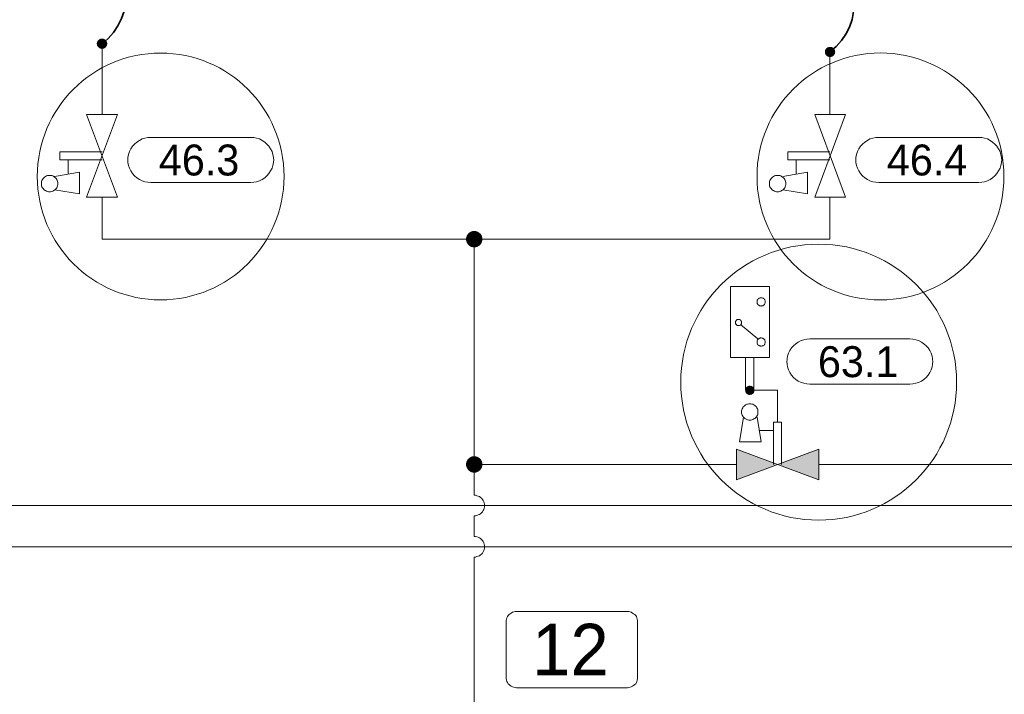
# Model space of a CAD drawing. Header units: millimetres. Extents: x 0 to 203, y 0 to 47.
# Tile 181 of 196: x 152.32 to 156.08, y 37.02 to 39.59. Entities that reach past the tile are written whole.
import ezdxf

# ---------------------------------------------------------------- set-up
doc = ezdxf.new("R2010")
doc.units = ezdxf.units.MM
for name, color, linetype in [('PDF_Geomertry', 7, 'Continuous'), ('PDF_Solid Fills', 7, 'Continuous'), ('PDF_Text', 7, 'Continuous')]:
    doc.layers.add(name, color=color, linetype=linetype)
doc.styles.add('PDF Arial', font='txt')

msp = doc.modelspace()

# ---------------------------------------------------------------- hatches: boundary and pattern name
at = {"layer": 'PDF_Solid Fills', "transparency": 33554559}
for color, points in [(256, [(152.6346, 39.5021), (152.6143, 39.5049), (152.6152, 39.5076)]), (256, [(152.6346, 39.5021), (152.6152, 39.5076), (152.6157, 39.5096)]), (256, [(152.6346, 39.5021), (152.6157, 39.5096), (152.6171, 39.5118)]), (256, [(152.6346, 39.5021), (152.6171, 39.5118), (152.6185, 39.5146)]), (256, [(152.6346, 39.5021), (152.6185, 39.5146), (152.6207, 39.516)]), (256, [(152.6346, 39.5021), (152.6207, 39.516), (152.6221, 39.5179)]), (256, [(152.6346, 39.5021), (152.6221, 39.5179), (152.624, 39.5193)]), (256, [(152.6346, 39.5021), (152.624, 39.5193), (152.6268, 39.5201)]), (256, [(152.6346, 39.5021), (152.6268, 39.5201), (152.629, 39.5215)]), (256, [(152.6346, 39.5021), (152.629, 39.5215), (152.6318, 39.5215)]), (256, [(152.6346, 39.5021), (152.6318, 39.5215), (152.6346, 39.5221)]), (256, [(152.6346, 39.5021), (152.6346, 39.5221), (152.6365, 39.5215)]), (256, [(152.6346, 39.5021), (152.6393, 39.5215), (152.6415, 39.5201)]), (256, [(152.6346, 39.5021), (152.6365, 39.5215), (152.6393, 39.5215)]), (256, [(152.6346, 39.5021), (152.6415, 39.5201), (152.6443, 39.5193)]), (256, [(152.6346, 39.5021), (152.6443, 39.5193), (152.6463, 39.5179)]), (256, [(152.6346, 39.5021), (152.6463, 39.5179), (152.6485, 39.516)]), (256, [(152.6346, 39.5021), (152.6485, 39.516), (152.6499, 39.5146)]), (256, [(152.6346, 39.5021), (152.6499, 39.5146), (152.6513, 39.5118)]), (256, [(152.6346, 39.5021), (152.6513, 39.5118), (152.6527, 39.5096)]), (256, [(152.6346, 39.5021), (152.6527, 39.5096), (152.6532, 39.5076)]), (256, [(152.6346, 39.5021), (152.6532, 39.5076), (152.654, 39.5049)]), (256, [(152.6346, 39.5021), (152.6143, 39.5021), (152.6143, 39.5049)]), (256, [(152.6346, 39.5021), (152.6143, 39.4999), (152.6143, 39.5021)]), (256, [(152.6346, 39.5021), (152.6152, 39.4971), (152.6143, 39.4999)]), (256, [(152.6346, 39.5021), (152.6157, 39.4943), (152.6152, 39.4971)]), (256, [(152.6346, 39.5021), (152.6171, 39.4924), (152.6157, 39.4943)]), (256, [(152.6346, 39.5021), (152.6185, 39.4901), (152.6171, 39.4924)]), (256, [(152.6346, 39.5021), (152.6207, 39.4882), (152.6185, 39.4901)]), (256, [(152.6346, 39.5021), (152.6221, 39.4868), (152.6207, 39.4882)]), (256, [(152.6346, 39.5021), (152.624, 39.4854), (152.6221, 39.4868)]), (256, [(152.6346, 39.5021), (152.6268, 39.484), (152.624, 39.4854)]), (256, [(152.6346, 39.5021), (152.629, 39.4832), (152.6268, 39.484)]), (256, [(152.6346, 39.5021), (152.6318, 39.4826), (152.629, 39.4832)]), (256, [(152.6346, 39.5021), (152.6346, 39.4826), (152.6318, 39.4826)]), (256, [(152.6346, 39.5021), (152.654, 39.5049), (152.654, 39.5021)]), (256, [(152.6346, 39.5021), (152.6365, 39.4826), (152.6346, 39.4826)]), (256, [(152.6346, 39.5021), (152.6393, 39.4832), (152.6365, 39.4826)]), (256, [(152.6346, 39.5021), (152.6415, 39.484), (152.6393, 39.4832)]), (256, [(152.6346, 39.5021), (152.6443, 39.4854), (152.6415, 39.484)]), (256, [(152.6346, 39.5021), (152.6463, 39.4868), (152.6443, 39.4854)]), (256, [(152.6346, 39.5021), (152.6485, 39.4882), (152.6463, 39.4868)]), (256, [(152.6346, 39.5021), (152.6499, 39.4901), (152.6485, 39.4882)]), (256, [(152.6346, 39.5021), (152.6513, 39.4924), (152.6499, 39.4901)]), (256, [(152.6346, 39.5021), (152.6527, 39.4943), (152.6513, 39.4924)]), (256, [(152.6346, 39.5021), (152.6532, 39.4971), (152.6527, 39.4943)]), (256, [(152.6346, 39.5021), (152.654, 39.4999), (152.6532, 39.4971)]), (256, [(152.6346, 39.5021), (152.654, 39.5021), (152.654, 39.4999)]), (256, [(155.4157, 39.4707), (155.3963, 39.4735), (155.3971, 39.4757)]), (256, [(155.4157, 39.4707), (155.3963, 39.4707), (155.3963, 39.4735)]), (256, [(155.4157, 39.4707), (155.3963, 39.4679), (155.3963, 39.4707)]), (256, [(155.4157, 39.4707), (155.3971, 39.466), (155.3963, 39.4679)]), (256, [(155.4157, 39.4707), (155.3971, 39.4757), (155.3977, 39.4785)]), (256, [(155.4157, 39.4707), (155.3977, 39.4632), (155.3971, 39.466)]), (256, [(155.4157, 39.4707), (155.3977, 39.4785), (155.399, 39.4804)]), (256, [(155.4157, 39.4707), (155.399, 39.461), (155.3977, 39.4632)]), (256, [(155.4157, 39.4707), (155.399, 39.4804), (155.4004, 39.4826)]), (256, [(155.4157, 39.4707), (155.4004, 39.459), (155.399, 39.461)]), (256, [(155.4157, 39.4707), (155.4004, 39.4826), (155.4018, 39.4846)]), (256, [(155.4157, 39.4707), (155.4018, 39.4568), (155.4004, 39.459)]), (256, [(155.4157, 39.4707), (155.4018, 39.4846), (155.404, 39.486)]), (256, [(155.4157, 39.4707), (155.404, 39.4554), (155.4018, 39.4568)]), (256, [(155.4157, 39.4707), (155.404, 39.486), (155.406, 39.4882)]), (256, [(155.4157, 39.4707), (155.406, 39.454), (155.404, 39.4554)]), (256, [(155.4157, 39.4707), (155.406, 39.4882), (155.4088, 39.4888)]), (256, [(155.4157, 39.4707), (155.4088, 39.4526), (155.406, 39.454)]), (256, [(155.4157, 39.4707), (155.4088, 39.4888), (155.411, 39.4896)]), (256, [(155.4157, 39.4707), (155.411, 39.4521), (155.4088, 39.4526)]), (256, [(155.4157, 39.4707), (155.411, 39.4896), (155.4138, 39.4901)]), (256, [(155.4157, 39.4707), (155.4138, 39.4513), (155.411, 39.4521)]), (256, [(155.4157, 39.4707), (155.4138, 39.4901), (155.4157, 39.4901)]), (256, [(155.4157, 39.4707), (155.4157, 39.4513), (155.4138, 39.4513)]), (256, [(155.4157, 39.4707), (155.4185, 39.4901), (155.4213, 39.4896)]), (256, [(155.4157, 39.4707), (155.4157, 39.4901), (155.4185, 39.4901)]), (256, [(155.4157, 39.4707), (155.4213, 39.4896), (155.4235, 39.4888)]), (256, [(155.4157, 39.4707), (155.4235, 39.4888), (155.4263, 39.4882)]), (256, [(155.4157, 39.4707), (155.4263, 39.4882), (155.4282, 39.486)]), (256, [(155.4157, 39.4707), (155.4282, 39.486), (155.4296, 39.4846)]), (256, [(155.4157, 39.4707), (155.4296, 39.4846), (155.4318, 39.4826)]), (256, [(155.4157, 39.4707), (155.4318, 39.4826), (155.4332, 39.4804)]), (256, [(155.4157, 39.4707), (155.4332, 39.4804), (155.4346, 39.4785)]), (256, [(155.4157, 39.4707), (155.4346, 39.4785), (155.4352, 39.4757)]), (256, [(155.4157, 39.4707), (155.4352, 39.4757), (155.4352, 39.4735)]), (256, [(155.4157, 39.4707), (155.4352, 39.4735), (155.436, 39.4707)]), (256, [(155.4157, 39.4707), (155.4185, 39.4513), (155.4157, 39.4513)]), (256, [(155.4157, 39.4707), (155.4213, 39.4521), (155.4185, 39.4513)]), (256, [(155.4157, 39.4707), (155.4235, 39.4526), (155.4213, 39.4521)]), (256, [(155.4157, 39.4707), (155.4263, 39.454), (155.4235, 39.4526)]), (256, [(155.4157, 39.4707), (155.4282, 39.4554), (155.4263, 39.454)]), (256, [(155.4157, 39.4707), (155.4296, 39.4568), (155.4282, 39.4554)]), (256, [(155.4157, 39.4707), (155.4318, 39.459), (155.4296, 39.4568)]), (256, [(155.4157, 39.4707), (155.4332, 39.461), (155.4318, 39.459)]), (256, [(155.4157, 39.4707), (155.4346, 39.4632), (155.4332, 39.461)]), (256, [(155.4157, 39.4707), (155.4352, 39.466), (155.4346, 39.4632)]), (256, [(155.4157, 39.4707), (155.4352, 39.4679), (155.4352, 39.466)]), (256, [(155.4157, 39.4707), (155.436, 39.4707), (155.4352, 39.4679)]), (256, [(154.0568, 38.7554), (154.0249, 38.7554), (154.0254, 38.7596)]), (256, [(154.0568, 38.7554), (154.0254, 38.7513), (154.0249, 38.7554)]), (256, [(154.0568, 38.7554), (154.0254, 38.7596), (154.0263, 38.7638)]), (256, [(154.0568, 38.7554), (154.0263, 38.7479), (154.0254, 38.7513)]), (256, [(154.0568, 38.7554), (154.0263, 38.7638), (154.0277, 38.7679)]), (256, [(154.0568, 38.7554), (154.0277, 38.7437), (154.0263, 38.7479)]), (256, [(154.0568, 38.7554), (154.0277, 38.7679), (154.0296, 38.7715)]), (256, [(154.0568, 38.7554), (154.0296, 38.7401), (154.0277, 38.7437)]), (256, [(154.0568, 38.7554), (154.0296, 38.7715), (154.0318, 38.7749)]), (256, [(154.0568, 38.7554), (154.0318, 38.7368), (154.0296, 38.7401)]), (256, [(154.0568, 38.7554), (154.0318, 38.7749), (154.0346, 38.7776)]), (256, [(154.0568, 38.7554), (154.0346, 38.7332), (154.0318, 38.7368)]), (256, [(154.0568, 38.7554), (154.0346, 38.7776), (154.0374, 38.7804)]), (256, [(154.0568, 38.7554), (154.0374, 38.7304), (154.0346, 38.7332)]), (256, [(154.0568, 38.7554), (154.0374, 38.7804), (154.0407, 38.7826)]), (256, [(154.0568, 38.7554), (154.0407, 38.7285), (154.0374, 38.7304)]), (256, [(154.0568, 38.7554), (154.0407, 38.7826), (154.0443, 38.7846)]), (256, [(154.0568, 38.7554), (154.0443, 38.7263), (154.0407, 38.7285)]), (256, [(154.0568, 38.7554), (154.0443, 38.7846), (154.0485, 38.786)]), (256, [(154.0568, 38.7554), (154.0485, 38.7257), (154.0443, 38.7263)]), (256, [(154.0568, 38.7554), (154.0485, 38.786), (154.0527, 38.7868)]), (256, [(154.0568, 38.7554), (154.0527, 38.7243), (154.0485, 38.7257)]), (256, [(154.0568, 38.7554), (154.0527, 38.7868), (154.0568, 38.7874)]), (256, [(154.0568, 38.7554), (154.0568, 38.7243), (154.0527, 38.7243)]), (256, [(154.0568, 38.7554), (154.0568, 38.7874), (154.061, 38.7868)]), (256, [(154.0568, 38.7554), (154.061, 38.7868), (154.0643, 38.786)]), (256, [(154.0568, 38.7554), (154.0643, 38.786), (154.0685, 38.7846)]), (256, [(154.0568, 38.7554), (154.0685, 38.7846), (154.0721, 38.7826)]), (256, [(154.0568, 38.7554), (154.0721, 38.7826), (154.0754, 38.7804)]), (256, [(154.0568, 38.7554), (154.0754, 38.7804), (154.079, 38.7776)]), (256, [(154.0568, 38.7554), (154.079, 38.7776), (154.0818, 38.7749)]), (256, [(154.0568, 38.7554), (154.0818, 38.7749), (154.0838, 38.7715)]), (256, [(154.0568, 38.7554), (154.0838, 38.7715), (154.086, 38.7679)]), (256, [(154.0568, 38.7554), (154.086, 38.7679), (154.0865, 38.7638)]), (256, [(154.0568, 38.7554), (154.0865, 38.7638), (154.0879, 38.7596)]), (256, [(154.0568, 38.7554), (154.0879, 38.7596), (154.0879, 38.7554)]), (256, [(154.0568, 38.7554), (154.061, 38.7243), (154.0568, 38.7243)]), (256, [(154.0568, 38.7554), (154.0643, 38.7257), (154.061, 38.7243)]), (256, [(154.0568, 38.7554), (154.0685, 38.7263), (154.0643, 38.7257)]), (256, [(154.0568, 38.7554), (154.0721, 38.7285), (154.0685, 38.7263)]), (256, [(154.0568, 38.7554), (154.0754, 38.7304), (154.0721, 38.7285)]), (256, [(154.0568, 38.7554), (154.079, 38.7332), (154.0754, 38.7304)]), (256, [(154.0568, 38.7554), (154.0818, 38.7368), (154.079, 38.7332)]), (256, [(154.0568, 38.7554), (154.0838, 38.7401), (154.0818, 38.7368)]), (256, [(154.0568, 38.7554), (154.086, 38.7437), (154.0838, 38.7401)]), (256, [(154.0568, 38.7554), (154.0865, 38.7479), (154.086, 38.7437)]), (256, [(154.0568, 38.7554), (154.0879, 38.7513), (154.0865, 38.7479)]), (256, [(154.0568, 38.7554), (154.0879, 38.7554), (154.0879, 38.7513)]), (1, [(155.1096, 38.1785), (155.0971, 38.1874), (155.0985, 38.1896)]), (1, [(155.1096, 38.1785), (155.0985, 38.1896), (155.0999, 38.1901)]), (1, [(155.1096, 38.1785), (155.0999, 38.1901), (155.1018, 38.1915)]), (1, [(155.1096, 38.1785), (155.1018, 38.1915), (155.1032, 38.1924)]), (1, [(155.1096, 38.1785), (155.1032, 38.1924), (155.1054, 38.1929)]), (1, [(155.1096, 38.1785), (155.1054, 38.1929), (155.1074, 38.1938)]), (1, [(155.1096, 38.1785), (155.1074, 38.1938), (155.1096, 38.1938)]), (1, [(155.1096, 38.1785), (155.1115, 38.1938), (155.1138, 38.1929)]), (1, [(155.1096, 38.1785), (155.1096, 38.1938), (155.1115, 38.1938)]), (1, [(155.1096, 38.1785), (155.1138, 38.1929), (155.1157, 38.1924)]), (1, [(155.1096, 38.1785), (155.1157, 38.1924), (155.1171, 38.1915)]), (1, [(155.1096, 38.1785), (155.1171, 38.1915), (155.1193, 38.1901)]), (1, [(155.1096, 38.1785), (155.1193, 38.1901), (155.1207, 38.1896)]), (1, [(155.1096, 38.1785), (155.1207, 38.1896), (155.1221, 38.1874)]), (1, [(155.1096, 38.1785), (155.0935, 38.1785), (155.0943, 38.1799)]), (1, [(155.1096, 38.1785), (155.0943, 38.1763), (155.0935, 38.1785)]), (1, [(155.1096, 38.1785), (155.0943, 38.1818), (155.0949, 38.184)]), (1, [(155.1096, 38.1785), (155.0943, 38.1799), (155.0943, 38.1818)]), (1, [(155.1096, 38.1785), (155.0943, 38.1743), (155.0943, 38.1763)]), (1, [(155.1096, 38.1785), (155.0949, 38.1721), (155.0943, 38.1743)]), (1, [(155.1096, 38.1785), (155.0949, 38.184), (155.0957, 38.186)]), (1, [(155.1096, 38.1785), (155.0957, 38.1701), (155.0949, 38.1721)]), (1, [(155.1096, 38.1785), (155.0957, 38.186), (155.0971, 38.1874)]), (1, [(155.1096, 38.1785), (155.0971, 38.1688), (155.0957, 38.1701)]), (1, [(155.1096, 38.1785), (155.0985, 38.1674), (155.0971, 38.1688)]), (1, [(155.1096, 38.1785), (155.0999, 38.166), (155.0985, 38.1674)]), (1, [(155.1096, 38.1785), (155.1018, 38.1646), (155.0999, 38.166)]), (1, [(155.1096, 38.1785), (155.1032, 38.1638), (155.1018, 38.1646)]), (1, [(155.1096, 38.1785), (155.1054, 38.1632), (155.1032, 38.1638)]), (1, [(155.1096, 38.1785), (155.1074, 38.1624), (155.1054, 38.1632)]), (1, [(155.1096, 38.1785), (155.1096, 38.1624), (155.1074, 38.1624)]), (1, [(155.1096, 38.1785), (155.1221, 38.1874), (155.1235, 38.186)]), (1, [(155.1096, 38.1785), (155.1235, 38.186), (155.124, 38.184)]), (1, [(155.1096, 38.1785), (155.124, 38.184), (155.1249, 38.1818)]), (1, [(155.1096, 38.1785), (155.1249, 38.1818), (155.1254, 38.1799)]), (1, [(155.1096, 38.1785), (155.1254, 38.1799), (155.1254, 38.1785)]), (1, [(155.1096, 38.1785), (155.1115, 38.1624), (155.1096, 38.1624)]), (1, [(155.1096, 38.1785), (155.1138, 38.1632), (155.1115, 38.1624)]), (1, [(155.1096, 38.1785), (155.1157, 38.1638), (155.1138, 38.1632)]), (1, [(155.1096, 38.1785), (155.1171, 38.1646), (155.1157, 38.1638)]), (1, [(155.1096, 38.1785), (155.1193, 38.166), (155.1171, 38.1646)]), (1, [(155.1096, 38.1785), (155.1207, 38.1674), (155.1193, 38.166)]), (1, [(155.1096, 38.1785), (155.1221, 38.1688), (155.1207, 38.1674)]), (1, [(155.1096, 38.1785), (155.1235, 38.1701), (155.1221, 38.1688)]), (1, [(155.1096, 38.1785), (155.124, 38.1721), (155.1235, 38.1701)]), (1, [(155.1096, 38.1785), (155.1249, 38.1743), (155.124, 38.1721)]), (1, [(155.1096, 38.1785), (155.1254, 38.1763), (155.1249, 38.1743)]), (1, [(155.1096, 38.1785), (155.1254, 38.1785), (155.1254, 38.1763)]), (256, [(154.0568, 37.8951), (154.0443, 37.9243), (154.0485, 37.9257)]), (256, [(154.0568, 37.8951), (154.0485, 37.9257), (154.0527, 37.9263)]), (256, [(154.0568, 37.8951), (154.0527, 37.9263), (154.0568, 37.9263)]), (256, [(154.0568, 37.8951), (154.061, 37.9263), (154.0643, 37.9257)]), (256, [(154.0568, 37.8951), (154.0568, 37.9263), (154.061, 37.9263)]), (256, [(154.0568, 37.8951), (154.0643, 37.9257), (154.0685, 37.9243)]), (256, [(154.0568, 37.8951), (154.0249, 37.8951), (154.0254, 37.8993)]), (256, [(154.0568, 37.8951), (154.0254, 37.891), (154.0249, 37.8951)]), (256, [(154.0568, 37.8951), (154.0254, 37.8993), (154.0263, 37.9035)]), (256, [(154.0568, 37.8951), (154.0263, 37.8868), (154.0254, 37.891)]), (256, [(154.0568, 37.8951), (154.0263, 37.9035), (154.0277, 37.9068)]), (256, [(154.0568, 37.8951), (154.0277, 37.8832), (154.0263, 37.8868)]), (256, [(154.0568, 37.8951), (154.0277, 37.9068), (154.0296, 37.911)]), (256, [(154.0568, 37.8951), (154.0296, 37.8799), (154.0277, 37.8832)]), (256, [(154.0568, 37.8951), (154.0296, 37.911), (154.0318, 37.9146)]), (256, [(154.0568, 37.8951), (154.0318, 37.8763), (154.0296, 37.8799)]), (256, [(154.0568, 37.8951), (154.0318, 37.9146), (154.0346, 37.9174)]), (256, [(154.0568, 37.8951), (154.0346, 37.8729), (154.0318, 37.8763)]), (256, [(154.0568, 37.8951), (154.0346, 37.9174), (154.0374, 37.9201)]), (256, [(154.0568, 37.8951), (154.0374, 37.8701), (154.0346, 37.8729)]), (256, [(154.0568, 37.8951), (154.0374, 37.9201), (154.0407, 37.9221)]), (256, [(154.0568, 37.8951), (154.0407, 37.8679), (154.0374, 37.8701)]), (256, [(154.0568, 37.8951), (154.0407, 37.9221), (154.0443, 37.9243)]), (256, [(154.0568, 37.8951), (154.0443, 37.866), (154.0407, 37.8679)]), (256, [(154.0568, 37.8951), (154.0485, 37.8646), (154.0443, 37.866)]), (256, [(154.0568, 37.8951), (154.0527, 37.8638), (154.0485, 37.8646)]), (256, [(154.0568, 37.8951), (154.0568, 37.8638), (154.0527, 37.8638)]), (256, [(154.0568, 37.8951), (154.0685, 37.9243), (154.0721, 37.9221)]), (256, [(154.0568, 37.8951), (154.0721, 37.9221), (154.0754, 37.9201)]), (256, [(154.0568, 37.8951), (154.0754, 37.9201), (154.079, 37.9174)]), (256, [(154.0568, 37.8951), (154.079, 37.9174), (154.0818, 37.9146)]), (256, [(154.0568, 37.8951), (154.0818, 37.9146), (154.0838, 37.911)]), (256, [(154.0568, 37.8951), (154.0838, 37.911), (154.086, 37.9068)]), (256, [(154.0568, 37.8951), (154.086, 37.9068), (154.0865, 37.9035)]), (256, [(154.0568, 37.8951), (154.0865, 37.9035), (154.0879, 37.8993)]), (256, [(154.0568, 37.8951), (154.0879, 37.8993), (154.0879, 37.8951)]), (256, [(154.0568, 37.8951), (154.061, 37.8638), (154.0568, 37.8638)]), (256, [(154.0568, 37.8951), (154.0643, 37.8646), (154.061, 37.8638)]), (256, [(154.0568, 37.8951), (154.0685, 37.866), (154.0643, 37.8646)]), (256, [(154.0568, 37.8951), (154.0721, 37.8679), (154.0685, 37.866)]), (256, [(154.0568, 37.8951), (154.0754, 37.8701), (154.0721, 37.8679)]), (256, [(154.0568, 37.8951), (154.079, 37.8729), (154.0754, 37.8701)]), (256, [(154.0568, 37.8951), (154.0818, 37.8763), (154.079, 37.8729)]), (256, [(154.0568, 37.8951), (154.0838, 37.8799), (154.0818, 37.8763)]), (256, [(154.0568, 37.8951), (154.086, 37.8832), (154.0838, 37.8799)]), (256, [(154.0568, 37.8951), (154.0865, 37.8868), (154.086, 37.8832)]), (256, [(154.0568, 37.8951), (154.0879, 37.891), (154.0865, 37.8868)]), (256, [(154.0568, 37.8951), (154.0879, 37.8951), (154.0879, 37.891)])]:
    msp.add_hatch(color=color, dxfattribs=at).paths.add_polyline_path(points)

# ---------------------------------------------------------------- linework, layer by layer
at = {"layer": 'PDF_Geomertry', "lineweight": 35}
for points in [[(152.6346, 39.5021), (152.6574, 39.5221), (152.6777, 39.5451), (152.6949, 39.5701), (152.7088, 39.5979), (152.7185, 39.6263), (152.7249, 39.6563), (152.7263, 39.6868), (152.7249, 39.7174), (152.7185, 39.7471), (152.7088, 39.7763), (152.6949, 39.8035), (152.6777, 39.829), (152.6574, 39.8513), (152.6346, 39.8715)], [(155.4157, 39.4707), (155.4393, 39.491), (155.4596, 39.5138), (155.4768, 39.5388), (155.4902, 39.566), (155.5004, 39.5951), (155.506, 39.6249), (155.5082, 39.6554), (155.506, 39.686), (155.5004, 39.716), (155.4902, 39.7451), (155.4768, 39.7721), (155.4596, 39.7971), (155.4393, 39.8201), (155.4157, 39.8401)]]:
    msp.add_lwpolyline(points, dxfattribs=at)
at = {"layer": 'PDF_Geomertry', "lineweight": 0}
for points in [[(152.624, 39.5021), (152.624, 39.5007), (152.6249, 39.4999), (152.6249, 39.4985), (152.6254, 39.4971), (152.6263, 39.4965), (152.6277, 39.4951), (152.6282, 39.4943), (152.629, 39.4937), (152.6304, 39.4929), (152.6318, 39.4929), (152.6332, 39.4924), (152.6346, 39.4924), (152.6352, 39.4924), (152.6365, 39.4929), (152.6379, 39.4929), (152.6393, 39.4937), (152.6402, 39.4943), (152.6415, 39.4951), (152.6421, 39.4965), (152.6429, 39.4971), (152.6435, 39.4985), (152.6435, 39.4999), (152.6443, 39.5007), (152.6443, 39.5021), (152.6443, 39.5035), (152.6435, 39.5049), (152.6435, 39.5063), (152.6429, 39.5068), (152.6421, 39.5082), (152.6415, 39.509), (152.6402, 39.5104), (152.6393, 39.511), (152.6379, 39.511), (152.6365, 39.5118), (152.6352, 39.5118), (152.6346, 39.5118), (152.6332, 39.5118), (152.6318, 39.5118), (152.6304, 39.511), (152.629, 39.511), (152.6282, 39.5104), (152.6277, 39.509), (152.6263, 39.5082), (152.6254, 39.5068), (152.6249, 39.5063), (152.6249, 39.5049), (152.624, 39.5035), (152.624, 39.5021)], [(155.406, 39.4707), (155.406, 39.4693), (155.4068, 39.4679), (155.4068, 39.4674), (155.4074, 39.466), (155.4082, 39.4646), (155.4088, 39.4638), (155.4102, 39.4632), (155.411, 39.4624), (155.4124, 39.4618), (155.4138, 39.461), (155.4152, 39.461), (155.4157, 39.461), (155.4171, 39.461), (155.4185, 39.461), (155.4199, 39.4618), (155.4207, 39.4624), (155.4221, 39.4632), (155.4227, 39.4638), (155.424, 39.4646), (155.4249, 39.466), (155.4249, 39.4674), (155.4254, 39.4679), (155.4254, 39.4693), (155.4263, 39.4707), (155.4254, 39.4721), (155.4254, 39.4735), (155.4249, 39.4743), (155.4249, 39.4757), (155.424, 39.4771), (155.4227, 39.4776), (155.4221, 39.4785), (155.4207, 39.479), (155.4199, 39.4799), (155.4185, 39.4804), (155.4171, 39.4804), (155.4157, 39.4804), (155.4152, 39.4804), (155.4138, 39.4804), (155.4124, 39.4799), (155.411, 39.479), (155.4102, 39.4785), (155.4088, 39.4776), (155.4082, 39.4771), (155.4074, 39.4757), (155.4068, 39.4743), (155.4068, 39.4735), (155.406, 39.4721), (155.406, 39.4707)], [(154.0407, 38.7554), (154.0407, 38.7535), (154.0415, 38.7513), (154.0421, 38.7499), (154.0429, 38.7479), (154.0443, 38.7457), (154.0457, 38.7443), (154.0471, 38.7429), (154.0485, 38.7424), (154.0504, 38.741), (154.0527, 38.7401), (154.0546, 38.7401), (154.0568, 38.7401), (154.0588, 38.7401), (154.061, 38.7401), (154.0624, 38.741), (154.0643, 38.7424), (154.0665, 38.7429), (154.0679, 38.7443), (154.0693, 38.7457), (154.0699, 38.7479), (154.0713, 38.7499), (154.0721, 38.7513), (154.0721, 38.7535), (154.0721, 38.7554), (154.0721, 38.7576), (154.0721, 38.7596), (154.0713, 38.7618), (154.0699, 38.7638), (154.0693, 38.7651), (154.0679, 38.7665), (154.0665, 38.7679), (154.0643, 38.7693), (154.0624, 38.7701), (154.061, 38.7707), (154.0588, 38.7715), (154.0568, 38.7715), (154.0546, 38.7715), (154.0527, 38.7707), (154.0504, 38.7701), (154.0485, 38.7693), (154.0471, 38.7679), (154.0457, 38.7665), (154.0443, 38.7651), (154.0429, 38.7638), (154.0421, 38.7618), (154.0415, 38.7596), (154.0407, 38.7576), (154.0407, 38.7554)], [(154.0407, 37.8951), (154.0407, 37.8929), (154.0415, 37.891), (154.0421, 37.8888), (154.0429, 37.8874), (154.0443, 37.8854), (154.0457, 37.884), (154.0471, 37.8826), (154.0485, 37.8818), (154.0504, 37.8804), (154.0527, 37.8799), (154.0546, 37.8799), (154.0568, 37.8799), (154.0588, 37.8799), (154.061, 37.8799), (154.0624, 37.8804), (154.0643, 37.8818), (154.0665, 37.8826), (154.0679, 37.884), (154.0693, 37.8854), (154.0699, 37.8874), (154.0713, 37.8888), (154.0721, 37.891), (154.0721, 37.8929), (154.0721, 37.8951), (154.0721, 37.8971), (154.0721, 37.8993), (154.0713, 37.9013), (154.0699, 37.9026), (154.0693, 37.9049), (154.0679, 37.9063), (154.0665, 37.9076), (154.0643, 37.909), (154.0624, 37.9096), (154.061, 37.9104), (154.0588, 37.911), (154.0568, 37.911), (154.0546, 37.911), (154.0527, 37.9104), (154.0504, 37.9096), (154.0485, 37.909), (154.0471, 37.9076), (154.0457, 37.9063), (154.0443, 37.9049), (154.0429, 37.9026), (154.0421, 37.9013), (154.0415, 37.8993), (154.0407, 37.8971), (154.0407, 37.8951)]]:
    msp.add_lwpolyline(points, close=True, dxfattribs=at)
at = {"layer": 'PDF_Geomertry', "lineweight": 15}
for points in [[(152.6346, 39.5021), (152.6346, 39.2313)], [(155.4157, 39.2313), (155.4157, 39.4707)], [(152.6346, 38.9165), (152.6346, 38.7554), (154.0568, 38.7554), (155.4157, 38.7554), (155.4157, 38.9165)], [(155.0588, 37.8951), (154.0568, 37.8951), (154.0568, 38.7554)], [(154.0568, 37.7771), (154.0568, 37.8951)], [(155.3727, 37.8951), (157.9657, 37.8951), (157.9657, 34.6929)], [(154.0568, 37.6201), (154.0568, 37.6985), (154.0615, 37.6993), (154.0665, 37.6999), (154.0713, 37.7021), (154.0763, 37.704), (154.0804, 37.7068), (154.0846, 37.7104), (154.0879, 37.7138), (154.0907, 37.7187), (154.0929, 37.7229), (154.0943, 37.7276), (154.0957, 37.7326), (154.0957, 37.7382), (154.0957, 37.7429), (154.0943, 37.7479), (154.0929, 37.7526), (154.0907, 37.7576), (154.0879, 37.7618), (154.0846, 37.766), (154.0804, 37.7693), (154.0763, 37.7721), (154.0713, 37.7743), (154.0665, 37.7757), (154.0615, 37.7771), (154.0568, 37.7771), (154.0615, 37.7771), (154.0665, 37.7757), (154.0713, 37.7743), (154.0763, 37.7721), (154.0804, 37.7693), (154.0846, 37.766), (154.0879, 37.7618), (154.0907, 37.7576), (154.0929, 37.7526), (154.0943, 37.7479), (154.0957, 37.7429), (154.0957, 37.7382), (154.0957, 37.7326), (154.0943, 37.7276), (154.0929, 37.7229), (154.0907, 37.7187), (154.0879, 37.7138), (154.0846, 37.7104), (154.0804, 37.7068), (154.0763, 37.704), (154.0713, 37.7021), (154.0665, 37.6999), (154.0615, 37.6993), (154.0568, 37.6985)], [(151.7582, 37.7382), (157.6518, 37.7382), (157.6518, 34.6929)], [(154.0568, 36.1665), (154.0568, 37.5415), (154.0615, 37.5415), (154.0665, 37.5429), (154.0713, 37.5443), (154.0763, 37.5465), (154.0804, 37.5499), (154.0846, 37.5526), (154.0879, 37.5568), (154.0907, 37.561), (154.0929, 37.566), (154.0943, 37.5707), (154.0957, 37.5757), (154.0957, 37.5804), (154.0957, 37.586), (154.0943, 37.591), (154.0929, 37.5957), (154.0907, 37.6007), (154.0879, 37.6049), (154.0846, 37.609), (154.0804, 37.6118), (154.0763, 37.6146), (154.0713, 37.6174), (154.0665, 37.6187), (154.0615, 37.6201), (154.0568, 37.6201), (154.0615, 37.6201), (154.0665, 37.6187), (154.0713, 37.6174), (154.0763, 37.6146), (154.0804, 37.6118), (154.0846, 37.609), (154.0879, 37.6049), (154.0907, 37.6007), (154.0929, 37.5957), (154.0943, 37.591), (154.0957, 37.586), (154.0957, 37.5804), (154.0957, 37.5757), (154.0943, 37.5707), (154.0929, 37.566), (154.0907, 37.561), (154.0879, 37.5568), (154.0846, 37.5526), (154.0804, 37.5499), (154.0763, 37.5465), (154.0713, 37.5443), (154.0665, 37.5429), (154.0615, 37.5415), (154.0568, 37.5415)], [(147.3574, 37.5804), (157.3374, 37.5804), (157.3374, 34.6929)]]:
    msp.add_lwpolyline(points, dxfattribs=at)
at = {"layer": 'PDF_Geomertry', "color": 1, "lineweight": 15}
for points in [[(152.5754, 38.9165), (152.6929, 39.2313), (152.5754, 39.2313), (152.6929, 38.9165), (152.5754, 38.9165)], [(155.3574, 38.9165), (155.4749, 39.2313), (155.3574, 39.2313), (155.4749, 38.9165), (155.3574, 38.9165)], [(152.4652, 38.9679), (152.4652, 38.9721), (152.4643, 38.9763), (152.4629, 38.9799), (152.461, 38.9832), (152.4588, 38.9868), (152.456, 38.9901), (152.4532, 38.9929), (152.4499, 38.9951), (152.4457, 38.9971), (152.4421, 38.9985), (152.4379, 38.9993), (152.4338, 38.9993), (152.4296, 38.9993), (152.4254, 38.9985), (152.4221, 38.9971), (152.4179, 38.9951), (152.4143, 38.9929), (152.4115, 38.9901), (152.4088, 38.9868), (152.4068, 38.9832), (152.4046, 38.9799), (152.4032, 38.9763), (152.4027, 38.9721), (152.4027, 38.9679), (152.4027, 38.9638), (152.4032, 38.9596), (152.4046, 38.9554), (152.4068, 38.9521), (152.4088, 38.9485), (152.4115, 38.9457), (152.4143, 38.9429), (152.4179, 38.941), (152.4221, 38.9387), (152.4254, 38.9374), (152.4296, 38.9368), (152.4338, 38.9368), (152.4379, 38.9368), (152.4421, 38.9374), (152.4457, 38.9387), (152.4499, 38.941), (152.4532, 38.9429), (152.456, 38.9457), (152.4588, 38.9485), (152.461, 38.9521), (152.4629, 38.9554), (152.4643, 38.9596), (152.4652, 38.9638), (152.4652, 38.9679)], [(155.2471, 38.9679), (155.2471, 38.9721), (155.2463, 38.9763), (155.2449, 38.9799), (155.2429, 38.9832), (155.2407, 38.9868), (155.2379, 38.9901), (155.2346, 38.9929), (155.231, 38.9951), (155.2277, 38.9971), (155.224, 38.9985), (155.2199, 38.9993), (155.2157, 38.9993), (155.2115, 38.9993), (155.2074, 38.9985), (155.204, 38.9971), (155.1999, 38.9951), (155.1963, 38.9929), (155.1935, 38.9901), (155.1907, 38.9868), (155.1888, 38.9832), (155.1865, 38.9799), (155.1852, 38.9763), (155.1846, 38.9721), (155.1846, 38.9679), (155.1846, 38.9638), (155.1852, 38.9596), (155.1865, 38.9554), (155.1888, 38.9521), (155.1907, 38.9485), (155.1935, 38.9457), (155.1963, 38.9429), (155.1999, 38.941), (155.204, 38.9387), (155.2074, 38.9374), (155.2115, 38.9368), (155.2157, 38.9368), (155.2199, 38.9368), (155.224, 38.9374), (155.2277, 38.9387), (155.231, 38.941), (155.2346, 38.9429), (155.2379, 38.9457), (155.2407, 38.9485), (155.2429, 38.9521), (155.2449, 38.9554), (155.2463, 38.9596), (155.2471, 38.9638), (155.2471, 38.9679)], [(155.0352, 38.304), (155.1846, 38.304), (155.1846, 38.5749), (155.0352, 38.5749), (155.0352, 38.304)], [(155.1685, 38.516), (155.1685, 38.5179), (155.1679, 38.5201), (155.1671, 38.5221), (155.1665, 38.5235), (155.1652, 38.5257), (155.1638, 38.5271), (155.1624, 38.5285), (155.161, 38.5299), (155.1588, 38.5304), (155.1568, 38.5313), (155.1546, 38.5318), (155.1527, 38.5318), (155.1504, 38.5318), (155.1485, 38.5313), (155.1471, 38.5304), (155.1449, 38.5299), (155.1435, 38.5285), (155.1415, 38.5271), (155.1402, 38.5257), (155.1393, 38.5235), (155.1379, 38.5221), (155.1374, 38.5201), (155.1374, 38.5179), (155.1374, 38.516), (155.1374, 38.5138), (155.1374, 38.5118), (155.1379, 38.5096), (155.1393, 38.5082), (155.1402, 38.5063), (155.1415, 38.5049), (155.1435, 38.5035), (155.1449, 38.5026), (155.1471, 38.5013), (155.1485, 38.5007), (155.1504, 38.5007), (155.1527, 38.4999), (155.1546, 38.5007), (155.1568, 38.5007), (155.1588, 38.5013), (155.161, 38.5026), (155.1624, 38.5035), (155.1638, 38.5049), (155.1652, 38.5063), (155.1665, 38.5082), (155.1671, 38.5096), (155.1679, 38.5118), (155.1685, 38.5138), (155.1685, 38.516)], [(155.0782, 38.4374), (155.0782, 38.4387), (155.0777, 38.4401), (155.0777, 38.4415), (155.0768, 38.4429), (155.0754, 38.4443), (155.0749, 38.4457), (155.0735, 38.4465), (155.0721, 38.4479), (155.0707, 38.4485), (155.0693, 38.4485), (155.0679, 38.4493), (155.0665, 38.4493), (155.0652, 38.4493), (155.0629, 38.4485), (155.0615, 38.4485), (155.0602, 38.4479), (155.0596, 38.4465), (155.0582, 38.4457), (155.0568, 38.4443), (155.056, 38.4429), (155.0554, 38.4415), (155.0546, 38.4401), (155.0546, 38.4387), (155.0546, 38.4374), (155.0546, 38.436), (155.0546, 38.4346), (155.0554, 38.4326), (155.056, 38.4313), (155.0568, 38.4304), (155.0582, 38.429), (155.0596, 38.4276), (155.0602, 38.4271), (155.0615, 38.4263), (155.0629, 38.4263), (155.0652, 38.4257), (155.0665, 38.4257), (155.0679, 38.4257), (155.0693, 38.4263), (155.0707, 38.4263), (155.0721, 38.4271), (155.0735, 38.4276), (155.0749, 38.429), (155.0754, 38.4304), (155.0768, 38.4313), (155.0777, 38.4326), (155.0777, 38.4346), (155.0782, 38.436), (155.0782, 38.4374)], [(155.1685, 38.3624), (155.1685, 38.3646), (155.1679, 38.3665), (155.1671, 38.3687), (155.1665, 38.3707), (155.1652, 38.3721), (155.1638, 38.3735), (155.1624, 38.3749), (155.161, 38.3763), (155.1588, 38.3771), (155.1568, 38.3776), (155.1546, 38.3785), (155.1527, 38.3785), (155.1504, 38.3785), (155.1485, 38.3776), (155.1471, 38.3771), (155.1449, 38.3763), (155.1435, 38.3749), (155.1415, 38.3735), (155.1402, 38.3721), (155.1393, 38.3707), (155.1379, 38.3687), (155.1374, 38.3665), (155.1374, 38.3646), (155.1374, 38.3624), (155.1374, 38.3604), (155.1374, 38.359), (155.1379, 38.3568), (155.1393, 38.3549), (155.1402, 38.3535), (155.1415, 38.3513), (155.1435, 38.3499), (155.1449, 38.3493), (155.1471, 38.3485), (155.1485, 38.3479), (155.1504, 38.3471), (155.1527, 38.3471), (155.1546, 38.3471), (155.1568, 38.3479), (155.1588, 38.3485), (155.161, 38.3493), (155.1624, 38.3499), (155.1638, 38.3513), (155.1652, 38.3535), (155.1665, 38.3549), (155.1671, 38.3568), (155.1679, 38.359), (155.1685, 38.3604), (155.1685, 38.3624)], [(155.1254, 38.1785), (155.1254, 38.1799), (155.1249, 38.1818), (155.124, 38.184), (155.1235, 38.186), (155.1221, 38.1874), (155.1207, 38.1896), (155.1193, 38.1901), (155.1171, 38.1915), (155.1157, 38.1924), (155.1138, 38.1929), (155.1115, 38.1938), (155.1096, 38.1938), (155.1074, 38.1938), (155.1054, 38.1929), (155.1032, 38.1924), (155.1018, 38.1915), (155.0999, 38.1901), (155.0985, 38.1896), (155.0971, 38.1874), (155.0957, 38.186), (155.0949, 38.184), (155.0943, 38.1818), (155.0943, 38.1799), (155.0935, 38.1785), (155.0943, 38.1763), (155.0943, 38.1743), (155.0949, 38.1721), (155.0957, 38.1701), (155.0971, 38.1688), (155.0985, 38.1674), (155.0999, 38.166), (155.1018, 38.1646), (155.1032, 38.1638), (155.1054, 38.1632), (155.1074, 38.1624), (155.1096, 38.1624), (155.1115, 38.1624), (155.1138, 38.1632), (155.1157, 38.1638), (155.1171, 38.1646), (155.1193, 38.166), (155.1207, 38.1674), (155.1221, 38.1688), (155.1235, 38.1701), (155.124, 38.1721), (155.1249, 38.1743), (155.1254, 38.1763), (155.1254, 38.1785)], [(155.1407, 38.0957), (155.1407, 38.0999), (155.1402, 38.1035), (155.1388, 38.1076), (155.1365, 38.111), (155.1346, 38.1146), (155.1318, 38.1179), (155.129, 38.1207), (155.1254, 38.1229), (155.1213, 38.1249), (155.1179, 38.1257), (155.1138, 38.1271), (155.1096, 38.1271), (155.1054, 38.1271), (155.1013, 38.1257), (155.0977, 38.1249), (155.0935, 38.1229), (155.0907, 38.1207), (155.0874, 38.1179), (155.0846, 38.1146), (155.0824, 38.111), (155.0804, 38.1076), (155.079, 38.1035), (155.0782, 38.0999), (155.0782, 38.0957), (155.0782, 38.0915), (155.079, 38.0874), (155.0804, 38.0832), (155.0824, 38.0799), (155.0846, 38.0763), (155.0874, 38.0735), (155.0907, 38.0707), (155.0935, 38.0688), (155.0977, 38.0665), (155.1013, 38.0651), (155.1054, 38.0646), (155.1096, 38.0637), (155.1138, 38.0646), (155.1179, 38.0651), (155.1213, 38.0665), (155.1254, 38.0688), (155.129, 38.0707), (155.1318, 38.0735), (155.1346, 38.0763), (155.1365, 38.0799), (155.1388, 38.0832), (155.1402, 38.0874), (155.1407, 38.0915), (155.1407, 38.0957)], [(155.0588, 37.954), (155.3727, 37.836), (155.3727, 37.954), (155.0588, 37.836), (155.0588, 37.954)]]:
    msp.add_lwpolyline(points, close=True, dxfattribs=at)
at = {"layer": 'PDF_Geomertry', "lineweight": 15}
for points in [[(153.2018, 39.1443), (153.2138, 39.1437), (153.2249, 39.1415), (153.236, 39.1382), (153.2463, 39.1326), (153.256, 39.1263), (153.2643, 39.1187), (153.2721, 39.1104), (153.2782, 39.1007), (153.2838, 39.0901), (153.2874, 39.079), (153.2893, 39.0679), (153.2902, 39.0563), (153.2902, 39.0604), (153.2893, 39.0485), (153.2874, 39.0374), (153.2838, 39.0263), (153.2782, 39.016), (153.2721, 39.0063), (153.2643, 38.9979), (153.256, 38.9901), (153.2463, 38.984), (153.236, 38.9785), (153.2249, 38.9749), (153.2138, 38.9729), (153.2018, 38.9715), (152.8207, 38.9715), (152.8096, 38.9729), (152.7977, 38.9749), (152.7874, 38.9785), (152.7768, 38.984), (152.7671, 38.9901), (152.7582, 38.9979), (152.7504, 39.0063), (152.7443, 39.016), (152.7393, 39.0263), (152.7352, 39.0374), (152.7332, 39.0485), (152.7324, 39.0604), (152.7324, 39.0563), (152.7332, 39.0679), (152.7352, 39.079), (152.7393, 39.0901), (152.7443, 39.1007), (152.7504, 39.1104), (152.7582, 39.1187), (152.7671, 39.1263), (152.7768, 39.1326), (152.7874, 39.1382), (152.7977, 39.1415), (152.8096, 39.1437), (152.8207, 39.1443), (153.2018, 39.1443)], [(155.9838, 39.1443), (155.9957, 39.1437), (156.0068, 39.1415), (156.0179, 39.1382), (156.0282, 39.1326), (156.0374, 39.1263), (156.0463, 39.1187), (156.054, 39.1104), (156.0602, 39.1007), (156.0657, 39.0901), (156.0693, 39.079), (156.0713, 39.0679), (156.0721, 39.0563), (156.0721, 39.0604), (156.0713, 39.0485), (156.0693, 39.0374), (156.0657, 39.0263), (156.0602, 39.016), (156.054, 39.0063), (156.0463, 38.9979), (156.0374, 38.9901), (156.0282, 38.984), (156.0179, 38.9785), (156.0068, 38.9749), (155.9957, 38.9729), (155.9838, 38.9715), (155.6027, 38.9715), (155.5915, 38.9729), (155.5796, 38.9749), (155.5685, 38.9785), (155.5588, 38.984), (155.549, 38.9901), (155.5402, 38.9979), (155.5324, 39.0063), (155.5263, 39.016), (155.5213, 39.0263), (155.5171, 39.0374), (155.5152, 39.0485), (155.5143, 39.0604), (155.5143, 39.0563), (155.5152, 39.0679), (155.5171, 39.079), (155.5213, 39.0901), (155.5263, 39.1007), (155.5324, 39.1104), (155.5402, 39.1187), (155.549, 39.1263), (155.5588, 39.1326), (155.5685, 39.1382), (155.5796, 39.1415), (155.5915, 39.1437), (155.6027, 39.1443), (155.9838, 39.1443)], [(155.7207, 38.3743), (155.7324, 38.3735), (155.7435, 38.3715), (155.7546, 38.3679), (155.7652, 38.3624), (155.774, 38.3563), (155.7832, 38.3485), (155.7907, 38.3401), (155.7971, 38.3304), (155.8027, 38.3201), (155.806, 38.309), (155.8082, 38.2979), (155.8088, 38.286), (155.8088, 38.2901), (155.8082, 38.2785), (155.806, 38.2674), (155.8027, 38.2563), (155.7971, 38.2457), (155.7907, 38.236), (155.7832, 38.2276), (155.774, 38.2201), (155.7652, 38.2138), (155.7546, 38.2082), (155.7435, 38.2049), (155.7324, 38.2026), (155.7207, 38.2013), (155.3393, 38.2013), (155.3277, 38.2026), (155.3165, 38.2049), (155.3054, 38.2082), (155.2949, 38.2138), (155.286, 38.2201), (155.2768, 38.2276), (155.2693, 38.236), (155.2629, 38.2457), (155.2574, 38.2563), (155.254, 38.2674), (155.2518, 38.2785), (155.2513, 38.2901), (155.2513, 38.286), (155.2518, 38.2979), (155.254, 38.309), (155.2574, 38.3201), (155.2629, 38.3304), (155.2693, 38.3401), (155.2768, 38.3485), (155.286, 38.3563), (155.2949, 38.3624), (155.3054, 38.3679), (155.3165, 38.3715), (155.3277, 38.3735), (155.3393, 38.3743), (155.7207, 38.3743)]]:
    msp.add_lwpolyline(points, close=True, dxfattribs=at)
at = {"layer": 'PDF_Geomertry', "color": 1, "lineweight": 15}
for points in [[(152.6346, 39.0582), (152.4735, 39.0582), (152.4735, 39.0896), (152.6346, 39.0896)], [(152.5046, 39.0035), (152.5046, 39.0582)], [(155.4157, 39.0582), (155.2546, 39.0582), (155.2546, 39.0896), (155.4157, 39.0896)], [(155.2865, 39.0035), (155.2865, 39.0582)], [(152.4532, 38.9443), (152.5477, 38.9285), (152.5477, 39.011), (152.4532, 38.9951)], [(155.2352, 38.9443), (155.3296, 38.9285), (155.3296, 39.011), (155.2352, 38.9951)], [(155.1407, 38.3743), (155.074, 38.4299)], [(155.0935, 38.304), (155.0935, 38.1785)], [(155.1254, 38.1785), (155.1254, 38.304)], [(155.1096, 38.1785), (155.2157, 38.1785), (155.2157, 38.0563)], [(155.086, 38.0757), (155.0699, 37.9818), (155.1527, 37.9818), (155.1374, 38.0757)], [(155.1999, 37.8951), (155.1999, 38.0563), (155.231, 38.0563), (155.231, 37.8951)], [(155.1449, 38.0249), (155.1999, 38.0249)]]:
    msp.add_lwpolyline(points, dxfattribs=at)
at = {"layer": 'PDF_Geomertry', "color": 1, "lineweight": 0}
msp.add_lwpolyline([(155.1018, 38.1785), (155.1018, 38.1771), (155.1018, 38.1763), (155.1027, 38.1749), (155.1027, 38.1743), (155.1032, 38.1735), (155.104, 38.1729), (155.1046, 38.1721), (155.1054, 38.1715), (155.1068, 38.1707), (155.1074, 38.1707), (155.1088, 38.1701), (155.1096, 38.1701), (155.111, 38.1701), (155.1115, 38.1707), (155.1124, 38.1707), (155.1138, 38.1715), (155.1143, 38.1721), (155.1152, 38.1729), (155.1157, 38.1735), (155.1165, 38.1743), (155.1171, 38.1749), (155.1171, 38.1763), (155.1171, 38.1771), (155.1171, 38.1785), (155.1171, 38.179), (155.1171, 38.1799), (155.1171, 38.1813), (155.1165, 38.1818), (155.1157, 38.1826), (155.1152, 38.184), (155.1143, 38.184), (155.1138, 38.1846), (155.1124, 38.1854), (155.1115, 38.1854), (155.111, 38.186), (155.1096, 38.186), (155.1088, 38.186), (155.1074, 38.1854), (155.1068, 38.1854), (155.1054, 38.1846), (155.1046, 38.184), (155.104, 38.184), (155.1032, 38.1826), (155.1027, 38.1818), (155.1027, 38.1813), (155.1018, 38.1799), (155.1018, 38.179), (155.1018, 38.1785)], close=True, dxfattribs=at)
at = {"layer": 'PDF_Geomertry', "lineweight": 9}
msp.add_lwpolyline([(154.6421, 37.3332), (154.6471, 37.3332), (154.6518, 37.3318), (154.6568, 37.3304), (154.6615, 37.3276), (154.6657, 37.3249), (154.6699, 37.3215), (154.6735, 37.3179), (154.6763, 37.3137), (154.6782, 37.309), (154.6796, 37.304), (154.681, 37.2993), (154.681, 37.2938), (154.681, 37.0818), (154.681, 37.0771), (154.6796, 37.0715), (154.6782, 37.0665), (154.6763, 37.0624), (154.6735, 37.0576), (154.6699, 37.054), (154.6657, 37.0507), (154.6615, 37.0479), (154.6568, 37.0457), (154.6518, 37.0438), (154.6471, 37.0429), (154.6421, 37.0424), (154.2179, 37.0424), (154.2124, 37.0429), (154.2074, 37.0438), (154.2027, 37.0457), (154.1977, 37.0479), (154.1935, 37.0507), (154.1902, 37.054), (154.1865, 37.0576), (154.1838, 37.0624), (154.181, 37.0665), (154.1796, 37.0715), (154.179, 37.0771), (154.1782, 37.0818), (154.1782, 37.2938), (154.179, 37.2993), (154.1796, 37.304), (154.181, 37.309), (154.1838, 37.3137), (154.1865, 37.3179), (154.1902, 37.3215), (154.1935, 37.3249), (154.1977, 37.3276), (154.2027, 37.3304), (154.2074, 37.3318), (154.2124, 37.3332), (154.2179, 37.3332), (154.6421, 37.3332)], close=True, dxfattribs=at)
at = {"layer": 'PDF_Geomertry', "color": 1, "lineweight": 15}
for centre, radius in [((152.8582, 38.9951), 0.4714), ((155.6088, 38.9951), 0.4717), ((155.3728, 38.2093), 0.5271)]:
    msp.add_circle(centre, radius, dxfattribs=at)
at = {"layer": 'PDF_Solid Fills', "color": 1, "transparency": 33554559}
for points in [[(155.0588, 37.836), (155.0588, 37.954), (155.0588, 37.836), (155.2157, 37.8951)], [(155.2157, 37.8951), (155.3727, 37.954), (155.2157, 37.8951), (155.3727, 37.836)]]:
    msp.add_solid(points, dxfattribs=at)

# ---------------------------------------------------------------- texts
at = {"layer": 'PDF_Text', "attachment_point": 7, "style": 'PDF Arial'}
for s, insert, char_height in [('46.3', (152.8513, 38.9972), 0.11811), ('46.4', (155.6332, 38.9973), 0.11811), ('63.1', (155.3699, 38.2269), 0.11811), ('12', (154.2777, 37.0896), 0.19685)]:
    msp.add_mtext(s, dxfattribs=dict(at, insert=insert, char_height=char_height))

doc.saveas('drawing.dxf')
